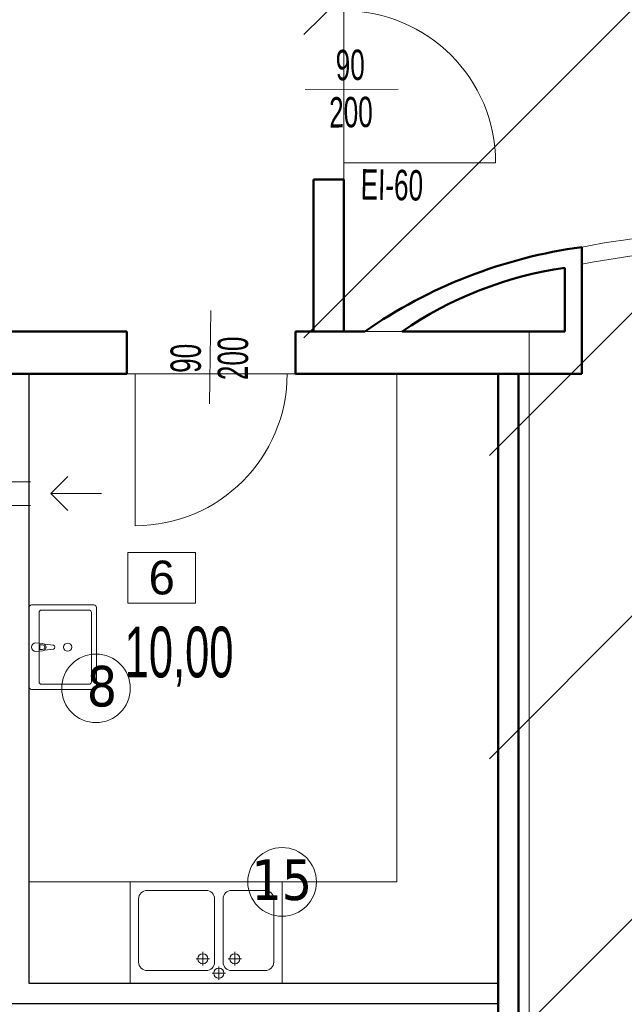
# Model space of a CAD drawing. Header units: millimetres. Extents: x 72202 to 304796, y 21658 to 519946.
# Tile 80 of 95: x 196055 to 196413, y 231633 to 232217. Entities that reach past the tile are written whole.
import ezdxf
from ezdxf.lldxf.tags import DXFTag

# ---------------------------------------------------------------- set-up
doc = ezdxf.new("R2010")
doc.units = ezdxf.units.MM
for name, color, linetype, lineweight in [('DRZWI I OKNA OPISY', 30, 'Continuous', 9), ('linia - gruba - projektowana', 170, 'Continuous', 50), ('linia - kreskowanie', 9, 'Continuous', 5), ('linia - rzut - gruba - istn.', 250, 'Continuous', 50), ('LINIA CIENKA', 7, 'Continuous', 13), ('LINIA GRUBA', 7, 'Continuous', 30), ('OPISY', 251, 'Continuous', 9), ('WOD-KAN', 170, 'Continuous', 9), ('wymiary', 1, 'Continuous', 15)]:
    doc.layers.add(name, color=color, linetype=linetype, lineweight=lineweight)
doc.layers.add('LINIA-NIE DRUKOWAĆ', color=3, linetype='Continuous', lineweight=20, plot=False)
doc.styles.add('GENERATED_STYLE_2', font='txt')
doc.styles.add('simplex', font='arial.ttf')
doc.styles.get("Standard").update_dxf_attribs({"font": 'ARIALN.TTF', "width": 0.75})
tags = doc.linetypes.add('DASH', pattern=[15, 10, -5]).pattern_tags.tags
tags[6:7] = [DXFTag(74, 4), DXFTag(75, 0), DXFTag(340, '0'), DXFTag(46, 0.0), DXFTag(50, 0.0), DXFTag(44, 0.0), DXFTag(45, 0.0)]
tags[4:5] = [DXFTag(74, 4), DXFTag(75, 0), DXFTag(340, '0'), DXFTag(46, 0.0), DXFTag(50, 0.0), DXFTag(44, 0.0), DXFTag(45, 0.0)]

# ---------------------------------------------------------------- blocks, each defined once
blk = doc.blocks.new('UM')
at = {"layer": 'WOD-KAN', "linetype": 'Continuous', "lineweight": 13}
for p, q in [((-30, 38.5), (-30, 1.5)), ((18.5, 40), (-28.5, 40)), ((-27, 35.5), (-27, 7.5)), ((15.5, 37), (-25.5, 37)), ((17, 7.5), (17, 35.5)), ((20, 1.5), (20, 38.5)), ((-6.77, 9.15), (-6.11, 14.44)), ((-3.89, 14.44), (-3.23, 9.15)), ((-25.5, 6), (15.5, 6)), ((-7.5, 4), (-7.1, 8.2)), ((-6.36, 7.98), (-6.36, 6.49)), ((-6.36, 6.49), (-3.64, 6.49)), ((-3.64, 6.49), (-3.64, 7.98)), ((-2.9, 8.2), (-2.5, 4)), ((-28.5, 0), (18.5, 0))]:
    blk.add_line(p, q, dxfattribs=at)
blk.add_circle((-5, 22.96), 2.41, dxfattribs=at)
for centre, radius, start, end in [((-28.5, 38.5), 1.5, 90, 180), ((-25.5, 35.5), 1.5, 90, 180), ((15.5, 35.5), 1.5, 0, 90), ((18.5, 38.5), 1.5, 0, 90), ((-5, 14.3), 1.12, 7.13892, 172.86108), ((-25.5, 7.5), 1.5, 180, 270), ((-5, 8.01), 2.11, 147.22897, 174.83039), ((-5, 8.01), 2.11, 32.77103, 147.22897), ((-5, 7.98), 1.36, 0, 180), ((-5, 8.01), 2.11, 5.16961, 32.77103), ((15.5, 7.5), 1.5, 270, 0), ((-28.5, 1.5), 1.5, 180, 270), ((-5, 4), 2.5, 180, 0), ((18.5, 1.5), 1.5, 270, 0)]:
    blk.add_arc(centre, radius, start, end, dxfattribs=at)
blk = doc.blocks.new('ZLEW')
at = {"layer": 'WOD-KAN', "linetype": 'Continuous', "lineweight": 13}
for p, q in [((-29126.01, 13205.05), (-29126.01, 13213.05)), ((-29134.51, 13195.55), (-29134.51, 13203.55)), ((-29122.01, 13209.05), (-29130.01, 13209.05)), ((-29130.51, 13199.55), (-29138.51, 13199.55)), ((-29126.01, 13194.05), (-29126.01, 13186.05)), ((-29122.01, 13190.05), (-29130.01, 13190.05))]:
    blk.add_line(p, q, dxfattribs=at)
blk.add_lwpolyline([(-29080.51, 13162.05), (-29080.51, 13252.05), (-29140.51, 13252.05), (-29140.51, 13162.05)], close=True, dxfattribs=at)
for points in [[(-29128.01, 13202.05), (-29090.51, 13202.05, 0.414214), (-29085.51, 13207.05), (-29085.51, 13242.05, 0.414214), (-29090.51, 13247.05), (-29128.01, 13247.05, 0.414214), (-29133.01, 13242.05), (-29133.01, 13207.05, 0.414214)], [(-29085.51, 13172.05), (-29085.51, 13192.05, 0.414214), (-29090.51, 13197.05), (-29128.01, 13197.05, 0.414214), (-29133.01, 13192.05), (-29133.01, 13172.05, 0.414214), (-29128.01, 13167.05), (-29090.51, 13167.05, 0.414214)]]:
    blk.add_lwpolyline(points, format="xyb", close=True, dxfattribs=at)
for centre in [(-29126.01, 13209.05), (-29134.51, 13199.55), (-29126.01, 13190.05)]:
    blk.add_circle(centre, 3, dxfattribs=at)

msp = doc.modelspace()

# ---------------------------------------------------------------- hatches: boundary and pattern name
at = {"layer": 'linia - kreskowanie'}
h = msp.add_hatch(dxfattribs=at)
h.set_pattern_fill('ANSI31', color=8, scale=40)
h.set_pattern_definition([(45, (56602.46, 42477.22), (-89.80256, 89.80256), [])])
h.paths.add_polyline_path([(198815.482, 232399.922), (198822.567, 232425.835), (199046.258, 232450.065), (198945.786, 233377.64), (196018.409, 233060.554), (196086.575, 232431.235), (196223.298, 232446.045), (196223.216, 232218.499), (196223.216, 232017.898), (196333.089, 232017.898), (196333.089, 231359.898), (199050.842, 231359.898), (199050.842, 231992.898), (198815.905, 231992.898)])

# ---------------------------------------------------------------- linework, layer by layer
at = {"layer": 'DRZWI I OKNA OPISY'}
for p, q in [((196223.938, 232175.281), (196279.11, 232175.347)), ((196167.267, 231989.071), (196168.04, 232044.238))]:
    msp.add_line(p, q, dxfattribs=at)
at = {"layer": 'linia - gruba - projektowana'}
for p, q in [((196387.792, 232006.874), (196387.792, 232081.874)), ((196377.792, 232031.874), (196377.792, 232069.601)), ((195793.292, 232031.874), (196118.292, 232031.874)), ((196218.292, 232031.874), (196259.292, 232031.874)), ((196281.333, 232031.874), (196377.792, 232031.874)), ((195818.292, 232006.874), (196118.292, 232006.874)), ((196218.292, 232006.874), (196387.792, 232006.874)), ((196338.292, 231399.874), (196338.292, 232006.874)), ((196350.292, 231373.874), (196350.292, 232006.874))]:
    msp.add_line(p, q, dxfattribs=at)
at = {"layer": 'linia - gruba - projektowana', "lineweight": -3, "ltscale": 1.2}
msp.add_line((196180.292, 231633.874), (196288.292, 231633.874), dxfattribs=at)
at = {"layer": 'linia - gruba - projektowana'}
for points in [[(196118.292, 232006.874), (196118.292, 232031.874)], [(196218.292, 232006.874), (196218.292, 232031.874)]]:
    msp.add_lwpolyline(points, dxfattribs=at)
for centre, radius, start, end in [((196427.33, 231790.141), 294.4, 97.718015, 124.804511), ((196410.234, 231844.48), 227.447, 98.200383, 124.522581)]:
    msp.add_arc(centre, radius, start, end, dxfattribs=at)
at = {"layer": 'linia - rzut - gruba - istn.', "color": 7, "ltscale": 1.2}
for p, q in [((196228.813, 232121.874), (196246.812, 232121.874)), ((196228.813, 232121.874), (196228.813, 232031.874)), ((196246.812, 232121.874), (196246.812, 232031.874))]:
    msp.add_line(p, q, dxfattribs=at)
at = {"layer": 'LINIA CIENKA'}
for p, q in [((196246.812, 232121.874), (196246.812, 232131.874)), ((196246.812, 232131.874), (196336.812, 232131.874)), ((196118.292, 232006.874), (196123.292, 232006.874)), ((196123.292, 232006.874), (196123.292, 231916.874)), ((196218.292, 232006.874), (196213.292, 232006.874)), ((196278.292, 231705.874), (196278.292, 232006.874)), ((196083.325, 231945.965), (196073.325, 231935.965)), ((196073.325, 231935.965), (196103.325, 231935.965)), ((196083.325, 231925.965), (196073.325, 231935.965)), ((196060.292, 231705.874), (196278.292, 231705.874))]:
    msp.add_line(p, q, dxfattribs=at)
at = {"layer": 'LINIA CIENKA', "linetype": 'DASH'}
for p, q in [((196061.292, 231942.874), (195791.292, 231942.874)), ((196061.292, 231942.874), (195791.292, 231942.874)), ((196061.292, 231928.874), (195791.292, 231928.874))]:
    msp.add_line(p, q, dxfattribs=at)
at = {"layer": 'LINIA CIENKA'}
msp.add_lwpolyline([(198976.342, 233392.37), (196042.005, 233074.53), (196110.171, 232445.211), (196246.894, 232460.021), (196246.812, 232232.475), (196246.812, 232232.475), (196246.812, 232031.874), (196356.686, 232031.874), (196356.686, 231373.874), (199074.439, 231373.874), (199074.439, 232006.874), (198839.501, 232006.874), (198839.373, 232130.11)], dxfattribs=at)
for centre, start, end in [((196246.812, 232131.874), 0, 90), ((196123.292, 232006.874), 270, 0)]:
    msp.add_arc(centre, 90, start, end, dxfattribs=at)
at = {"layer": 'LINIA GRUBA'}
for p, q in [((196060.292, 232006.874), (196060.292, 231645.874)), ((196060.292, 231645.874), (196338.292, 231645.874)), ((196048.292, 231633.874), (196338.292, 231633.874))]:
    msp.add_line(p, q, dxfattribs=at)
at = {"layer": 'LINIA-NIE DRUKOWAĆ'}
msp.add_lwpolyline([(198976.342, 233392.37), (196042.005, 233074.53), (196110.171, 232445.211), (196246.894, 232460.021), (196246.812, 232232.475), (196246.812, 232232.475), (196246.812, 232031.874), (196356.686, 232031.874), (196356.686, 231373.874), (199074.439, 231373.874), (199074.439, 232006.874), (198839.501, 232006.874), (198839.079, 232413.898), (198846.163, 232439.812), (199069.855, 232464.041), (198969.382, 233391.616)], dxfattribs=at)
msp.add_lwpolyline([(196338.292, 232006.874), (196060.292, 232006.874), (196060.292, 231645.874), (196338.292, 231645.874)], close=True, dxfattribs=at)
for radius, start, end in [(525, 79.019425, 100.980575), (515, 78.803481, 101.196519)]:
    msp.add_arc((196487.792, 231566.486), radius, start, end, dxfattribs=at)
at = {"layer": 'OPISY'}
msp.add_lwpolyline([(196118.964, 231901.03), (196118.964, 231871.03), (196158.964, 231871.03), (196158.964, 231901.03)], close=True, dxfattribs=at)
at = {"layer": 'wymiary'}
for centre in [(196100.015, 231820.551), (196210.292, 231705.874)]:
    msp.add_circle(centre, 20.326, dxfattribs=at)

# ---------------------------------------------------------------- block references
at = {"layer": 'WOD-KAN'}
for name, p, rotation in [('UM', (196060.292, 231839.921), 270), ('ZLEW', (209372.339, 260786.386), 89.99999999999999)]:
    msp.add_blockref(name, p, dxfattribs=dict(at, rotation=rotation))

# ---------------------------------------------------------------- texts
at = {"layer": 'DRZWI I OKNA OPISY', "char_height": 18, "width": 130, "attachment_point": 5}
for s, insert, rotation in [('90', (196250.661, 232189.665), 0.870757), ('200', (196251.086, 232161.706), 0.870757), ('EI-60', (196275.351, 232118.626), 358.901101), ('200', (196181.253, 232016.01), 90), ('90', (196153.291, 232016.01), 90)]:
    msp.add_mtext(s, dxfattribs=dict(at, insert=insert, rotation=rotation))
at = {"layer": 'LINIA-NIE DRUKOWAĆ', "insert": (196116.969, 231857.045), "char_height": 30, "width": 125.07, "attachment_point": 1}
msp.add_mtext('\\pt120;10,00', dxfattribs=at)
at = {"layer": 'OPISY', "insert": (196138.964, 231886.03), "char_height": 20, "width": 40, "attachment_point": 5, "style": 'simplex'}
msp.add_mtext('6', dxfattribs=at)
at = {"layer": 'wymiary', "char_height": 24, "attachment_point": 1, "style": 'GENERATED_STYLE_2'}
for s, insert in [('{\\fTahoma|b0|i0|c238|p32; 8}', (196085.513, 231833.846)), ('{\\fTahoma|b0|i0|c238|p32; 15}', (196183.062, 231719.169))]:
    msp.add_mtext(s, dxfattribs=dict(at, insert=insert))

doc.saveas('drawing.dxf')
